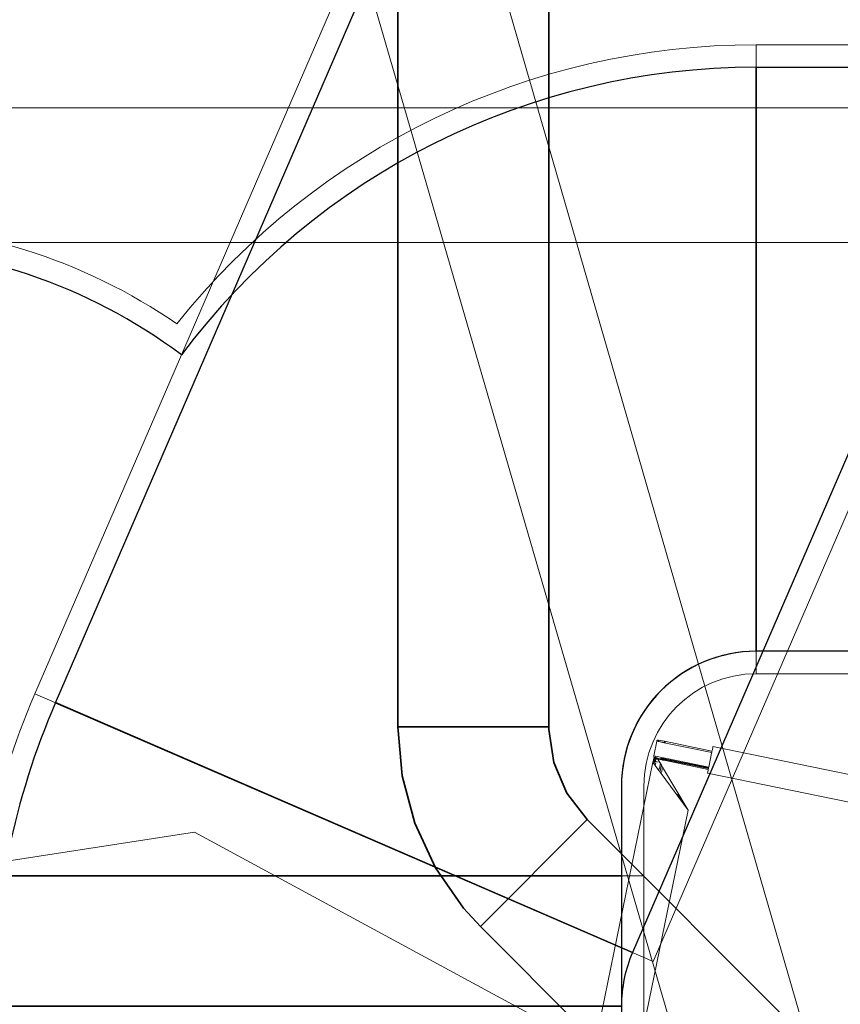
# Model space of a CAD drawing. Header units: millimetres. Extents: x 504675 to 860349, y -23215 to 63575.
# Tile 169 of 177: x 586254 to 587167, y 38738 to 39834. Entities that reach past the tile are written whole.
import ezdxf

# ---------------------------------------------------------------- set-up
doc = ezdxf.new("R2010")
doc.units = ezdxf.units.MM
doc.header["$LTSCALE"] = 10
doc.linetypes.add('LEVEL-F-OVERALL LAYOUT$0$HIDDEN', pattern=[0.375, 0.25, -0.125])
doc.layers.get('0').update_dxf_attribs({"linetype": 'CONTINUOUS'})
for name, color, linetype, lineweight in [('ARCH', 8, 'CONTINUOUS', 0), ('Ceiling', 35, 'CONTINUOUS', 5), ('Duct Insulations', 8, 'CONTINUOUS', 13), ('furniture', 8, 'CONTINUOUS', 5), ('V-DUCT', 4, 'CONTINUOUS', 25)]:
    doc.layers.add(name, color=color, linetype=linetype, lineweight=lineweight)
doc.layers.add('LEVEL-F-OVERALL LAYOUT$0$DASH1L', color=8, linetype='LEVEL-F-OVERALL LAYOUT$0$HIDDEN')
doc.layers.add('P-PIPE', color=1, linetype='CONTINUOUS', lineweight=35, true_color=0xff0000)
doc.styles.get("Standard").update_dxf_attribs({"font": 'verdana.ttf'})

# ---------------------------------------------------------------- blocks, each defined once
blk = doc.blocks.new('ARCH')
at = {"layer": 'LEVEL-F-OVERALL LAYOUT$0$DASH1L'}
h = blk.add_hatch(dxfattribs=at)
h.set_pattern_fill('ANGLE', color=8, scale=10, angle=352.0664)
h.set_pattern_definition([(352.0664444, (-404119.055, 373340.98), (9.6410197, 69.1814516), [50.8, -19.05]), (82.0664444, (-404119.055, 373340.98), (-69.1814516, 9.6410197), [50.8, -19.05])])
edge = h.paths.add_edge_path(flags=16)
edge.add_line((572074.7, 35847.1), (602196.9, 29528.2))
edge.add_line((602196.9, 29528.2), (599472.6, 39352))
edge.add_arc((597545.4, 38817.5), 2000, 15.4994, 89.9984)
edge.add_line((597545.4, 40817.5), (573256.1, 40817.5))
edge.add_arc((576210.3, 22394.2), 18658.7, 99.10996, 106.69033)
edge.add_line((570851.6, 40266.8), (572074.7, 35847.1))
h.paths.add_polyline_path([(583373.8, 40816), (583374.1, 40875), (586424.1, 40859.1), (586423.9, 40816)], flags=16)
h.paths.add_polyline_path([(600840.9, 34605.1), (600792.8, 34591.5), (599498, 39260.6), (599546.1, 39274.3)])
h.paths.add_polyline_path([(587210.4, 32671.8), (587195, 32598.4), (582693, 33542.8), (582708.4, 33616.2)])
edge = h.paths.add_edge_path()
edge.add_line((572071.7, 35387.9), (601863.3, 29138.4))
edge.add_arc((601986.5, 29725.6), 600, 258.1526, 375.4994)
edge.add_line((602564.7, 29886), (599906.3, 39472.3))
edge.add_arc((597545.4, 38817.5), 2450, 15.4994, 89.9984)
edge.add_line((597545.4, 41267.5), (573220.5, 41267.5))
edge.add_arc((576210.3, 22394.2), 19108.7, 99.00183, 106.23582)
edge.add_arc((571035.5, 40164.8), 600, 106.2358, 195.469)
edge.add_line((570457.2, 40004.7), (571616.6, 35815.1))
edge.add_arc((572194.9, 35975.1), 600, 195.469, 258.1526)
h.paths.add_polyline_path([(587210.4, 32671.8), (587195.4, 32600.5), (587195.4, 32600.5)])
at = {"layer": 'furniture'}
for p, q in [((586963.3, 39031.7), (586963.1, 39031.5)), ((586963.5, 39031.9), (586963.3, 39031.7)), ((586964.1, 39032.1), (586963.5, 39031.9)), ((586964.7, 39032.1), (586964.1, 39032.1)), ((586971.4, 39030.7), (586964.7, 39032.1)), ((586964.9, 39031.6), (586964.7, 39032.1)), ((586962.8, 39030.9), (586959.5, 39014.4)), ((586962.9, 39031.2), (586962.8, 39030.9)), ((586962.8, 39030.9), (586964.5, 39030.6)), ((586963.1, 39031.5), (586962.9, 39031.2)), ((586964.3, 39030.6), (586964.4, 39030.7)), ((586964.4, 39030.7), (586964.4, 39030.7)), ((586964.5, 39030.6), (586964.4, 39030.7)), ((586964.4, 39030.7), (586965.2, 39030.5)), ((586964.5, 39030.6), (586965.2, 39030.4)), ((586965.2, 39030.5), (586965, 39031.1)), ((586965.2, 39030.5), (586971.1, 39029.3)), ((586965.2, 39030.4), (586965.2, 39030.5)), ((586965.2, 39030.4), (586971.1, 39029.2)), ((586971.1, 39029.3), (586971.1, 39029.2)), ((586971.1, 39029.2), (586971.1, 39029.3)), ((586971.1, 39029.2), (586971.2, 39029.2)), ((586971.1, 39029.2), (586971.2, 39029.2)), ((586971.2, 39029.2), (586971.9, 39029)), ((587024.3, 39019.9), (586971.4, 39030.7)), ((586972, 39030.5), (586971.4, 39030.7)), ((586971.5, 39030.2), (586971.4, 39030.7)), ((586971.4, 39030.7), (587024.3, 39019.9)), ((586971.9, 39029), (586971.7, 39029.7)), ((586971.9, 39029), (586972.6, 39028.9)), ((586972.4, 39030.1), (586972, 39030.5)), ((586972.7, 39029.1), (586972.6, 39029.5)), ((586972.6, 39029.5), (586972.6, 39029.5)), ((586972.6, 39028.9), (586972.7, 39029.1)), ((586972.6, 39028.9), (586972.8, 39028.9)), ((586972.7, 39029.1), (586972.7, 39028.9)), ((586972.8, 39028.9), (586972.7, 39028.9)), ((586972.8, 39028.9), (586972.7, 39028.9)), ((586972.8, 39028.8), (586972.8, 39028.9)), ((586972.8, 39028.9), (586972.8, 39028.8)), ((586972.8, 39028.8), (587024, 39018.4)), ((586972.8, 39028.8), (587024, 39018.3)), ((586972.8, 39028.8), (587024, 39018.4)), ((587024.7, 39021.4), (587024.3, 39019.9)), ((587025.2, 39023.9), (587024.7, 39021.4)), ((587025.4, 39024.8), (587025.2, 39023.9)), ((587025.4, 39024.8), (587319.2, 38964.6)), ((586959.4, 39011.8), (586958.7, 39008.3)), ((586959.7, 39009.8), (586959.1, 39009.1)), ((586959.5, 39014.4), (586959.4, 39014.1)), ((586959.4, 39014.1), (586959.5, 39013.8)), ((586959.5, 39011.9), (586959.4, 39011.9)), ((586959.4, 39011.9), (586959.4, 39011.8)), ((586959.4, 39011.8), (586959.5, 39011.8)), ((587020.7, 39001.9), (586959.5, 39014.4)), ((586959.5, 39013.8), (586959.5, 39013.5)), ((586959.5, 39013.5), (586959.5, 39013.8)), ((586959.5, 39013.5), (586959.7, 39013.2)), ((586959.7, 39011.8), (586959.5, 39011.9)), ((586959.5, 39011.8), (586959.7, 39011.7)), ((586959.6, 39013.8), (586959.8, 39013.1)), ((586959.7, 39013.2), (586959.8, 39013.1)), ((586960.1, 39011.7), (586959.7, 39013.2)), ((586960.1, 39011.7), (586959.7, 39011.8)), ((586959.7, 39011.7), (586960, 39011.7)), ((586960.4, 39010.4), (586959.7, 39009.8)), ((586959.8, 39013.1), (586960.1, 39012.8)), ((586959.8, 39013.1), (586960.2, 39011.7)), ((586959.9, 39009.8), (586960.5, 39010.1)), ((586960.5, 39010), (586959.9, 39009.7)), ((586960, 39011.7), (586960.1, 39011.7)), ((586960.1, 39012.8), (586960.7, 39012.5)), ((586960.2, 39011.7), (586960.1, 39011.7)), ((586960.5, 39011.7), (586960.2, 39011.7)), ((586960.3, 39010.7), (586960.3, 39010.8)), ((586960.4, 39010.4), (586960.3, 39010.7)), ((586960.4, 39010.4), (586960.3, 39010.7)), ((586960.4, 39011.1), (586960.5, 39010.5)), ((586960.5, 39010.5), (586960.4, 39010.4)), ((586960.4, 39010.4), (586960.4, 39010.4)), ((586960.5, 39010.1), (586960.4, 39010.4)), ((586960.5, 39010.1), (586960.4, 39010.4)), ((586960.4, 39009.1), (586960.6, 39009.8)), ((586960.9, 39011.6), (586960.5, 39011.7)), ((586960.5, 39011.6), (586960.5, 39011.6)), ((586960.5, 39011.6), (586960.9, 39011.5)), ((586960.5, 39010.5), (586960.6, 39010.2)), ((586960.7, 39010.5), (586960.5, 39010.5)), ((586960.5, 39010.1), (586960.6, 39010.2)), ((586960.6, 39010.1), (586960.5, 39010.1)), ((586960.5, 39010.1), (586960.5, 39010.1)), ((586960.5, 39010.1), (586960.5, 39010)), ((586960.5, 39010), (586960.5, 39010.1)), ((586960.5, 39010.1), (586960.5, 39010.1)), ((586960.6, 39009.9), (586960.5, 39010.1)), ((586960.5, 39009.9), (586960.5, 39010)), ((586960.6, 39009.8), (586960.5, 39009.9)), ((586960.5, 39009.9), (586960.6, 39009.9)), ((586960.6, 39010.2), (586960.6, 39010.1)), ((586960.7, 39010.2), (586960.6, 39010.1)), ((586960.6, 39010.2), (586960.7, 39010.2)), ((586960.6, 39010.1), (586960.7, 39010)), ((586960.6, 39010.1), (586960.6, 39010.1)), ((586960.6, 39009.8), (586960.6, 39009.9)), ((586960.7, 39009.8), (586960.6, 39009.8)), ((586960.6, 39009.7), (586960.6, 39009.8)), ((586960.6, 39009.7), (586960.6, 39009.8)), ((586960.7, 39012.5), (586967.4, 39011.1)), ((586961, 39011.5), (586960.7, 39012.5)), ((586960.7, 39010.6), (586960.9, 39011.5)), ((586960.8, 39010.6), (586960.7, 39010.6)), ((586960.7, 39010.6), (586960.7, 39010.5)), ((586961.2, 39010.5), (586960.7, 39010.2)), ((586960.7, 39010.2), (586960.7, 39010.5)), ((586960.7, 39010.2), (586960.7, 39010.3)), ((586960.7, 39010.3), (586960.8, 39010.3)), ((586960.7, 39010.2), (586960.7, 39010.3)), ((586960.7, 39010), (586960.7, 39010.2)), ((586960.7, 39010.2), (586960.7, 39010.2)), ((586960.7, 39010), (586960.7, 39009.8)), ((586960.8, 39010.6), (586961, 39011.5)), ((586960.8, 39010.6), (586961, 39011.5)), ((586961.2, 39010.8), (586960.8, 39010.6)), ((586960.8, 39010.6), (586960.8, 39010.6)), ((586960.8, 39010.3), (586960.8, 39010.6)), ((586960.8, 39010.3), (586961.2, 39010.6)), ((586960.9, 39011.6), (586961, 39011.6)), ((586960.9, 39011.5), (586960.9, 39011.6)), ((586960.9, 39011.6), (586960.9, 39011.6)), ((586961, 39011.5), (586960.9, 39011.5)), ((586960.9, 39011.5), (586960.9, 39011.5)), ((586960.9, 39011.5), (586961, 39011.5)), ((586961, 39011.6), (586961, 39011.5)), ((586961, 39011.5), (586961, 39011.5)), ((586961, 39011.5), (586963, 39011.1)), ((586962.7, 39011.1), (586961, 39011.5)), ((586961, 39011.5), (586961, 39011.5)), ((586961.2, 39010.8), (586961, 39011.5)), ((586961.3, 39012.9), (586961.1, 39013.5)), ((586961.2, 39013.5), (586961.3, 39013)), ((586961.2, 39012.6), (586961.3, 39012.9)), ((586961.2, 39012.6), (586961.3, 39012.9)), ((586962.1, 39011.1), (586961.2, 39010.8)), ((586961.2, 39010.6), (586962.7, 39011)), ((586962.7, 39010.9), (586961.2, 39010.5)), ((586961.2, 39010.8), (586961.2, 39010.8)), ((586961.2, 39010.6), (586961.2, 39010.8)), ((586961.2, 39010.5), (586961.2, 39010.6)), ((586961.8, 39008.4), (586961.2, 39010.5)), ((586961.3, 39013), (586961.4, 39013.4)), ((586961.3, 39013), (586961.4, 39013.4)), ((586961.3, 39013), (586961.3, 39013)), ((586961.3, 39013), (586961.4, 39012.5)), ((586961.3, 39012.9), (586961.3, 39013)), ((586961.4, 39012.5), (586961.3, 39012.9)), ((586961.3, 39012.9), (586961.3, 39012.9)), ((586962.7, 39011.1), (586962.1, 39011.1)), ((586962.8, 39013.1), (586962.7, 39012.3)), ((586962.7, 39012.3), (586962.9, 39013.1)), ((586963.1, 39011), (586962.7, 39011.1)), ((586963, 39011.1), (586962.7, 39011.1)), ((586962.7, 39011), (586963.1, 39011)), ((586963.1, 39010.9), (586962.7, 39010.9)), ((586963, 39013.1), (586962.8, 39012.2)), ((586963.9, 39011), (586963, 39011.1)), ((586963, 39011.1), (586963.7, 39011)), ((586963.1, 39011), (586963.1, 39011)), ((586963.1, 39011), (586963.3, 39011)), ((586963.8, 39010.9), (586963.2, 39010.9)), ((586963.3, 39011), (586963.7, 39011)), ((586963.8, 39010.9), (586963.3, 39011)), ((586963.7, 39011), (586964, 39011)), ((586964, 39010.9), (586963.8, 39010.9)), ((586963.9, 39011), (586964, 39011)), ((586963.9, 39011), (586966.3, 39010.5)), ((586964, 39011), (586964, 39010.9)), ((586964, 39010.9), (586965.1, 39009)), ((586966.3, 39010.5), (586967.6, 39010.3)), ((586967.4, 39011.1), (586967.6, 39011.1)), ((586967.6, 39010.3), (586967.4, 39011.1)), ((586967.6, 39011.1), (586968.1, 39011)), ((586967.6, 39010.3), (586968.4, 39010.1)), ((586968.1, 39011.2), (586967.8, 39012.1)), ((586968.2, 39011.2), (586968, 39012.1)), ((586968.1, 39011.2), (586968.2, 39011.2)), ((586968.1, 39011), (586968.3, 39011)), ((586968.4, 39010.1), (586968.1, 39011)), ((586968.2, 39011.2), (586968.6, 39011.4)), ((586968.2, 39011.1), (586968.2, 39011.2)), ((586968.3, 39011), (586969.3, 39010.8)), ((586968.5, 39010.1), (586968.3, 39011)), ((586968.4, 39010.1), (586968.5, 39010.1)), ((586968.5, 39010.1), (586969.2, 39010)), ((586968.6, 39011.4), (586968.8, 39011.6)), ((586968.8, 39011.6), (586969, 39011.8)), ((586969, 39011.8), (586969.1, 39011.9)), ((586969.3, 39010.8), (586969.2, 39010.3)), ((586969.2, 39010.3), (586969.3, 39010.5)), ((586969.3, 39010.2), (586969.2, 39010.3)), ((586969.2, 39010), (586969.3, 39010.2)), ((586969.2, 39010), (586969.2, 39010)), ((586969.2, 39010), (586969.2, 39010)), ((586969.2, 39010), (586969.2, 39010)), ((586969.2, 39010), (586969.3, 39009.9)), ((586969.3, 39010.8), (587020.3, 39000.3)), ((586969.3, 39010.8), (587020.3, 39000.3)), ((586969.3, 39010.5), (586969.4, 39010.6)), ((586969.5, 39010.6), (586969.3, 39009.9)), ((586969.3, 39010.5), (586969.4, 39010.6)), ((586969.3, 39009.9), (586969.3, 39010.2)), ((586969.3, 39009.9), (586969.3, 39009.9)), ((586969.3, 39009.9), (586969.4, 39009.9)), ((586969.5, 39011.5), (586969.4, 39011.8)), ((586969.4, 39011), (586969.5, 39011.3)), ((586969.5, 39011.3), (586969.4, 39011.1)), ((586969.4, 39011.1), (586969.4, 39010.9)), ((586969.4, 39009.9), (586969.5, 39010.6)), ((586969.4, 39009.9), (586970, 39009.8)), ((586969.5, 39011.8), (586969.5, 39011.5)), ((586969.5, 39011.5), (586969.6, 39011.7)), ((586969.5, 39011.5), (586969.6, 39011.7)), ((586969.5, 39011.5), (586969.5, 39011.5)), ((586969.5, 39011.5), (586969.5, 39011.5)), ((586969.5, 39011.4), (586969.5, 39011.5)), ((586969.5, 39011.5), (586969.5, 39011.5)), ((586969.5, 39011.5), (586969.5, 39011.5)), ((586969.5, 39011.5), (586969.6, 39011.5)), ((586969.5, 39011.4), (586969.5, 39011.4)), ((586969.5, 39011.4), (586969.5, 39011.3)), ((586969.5, 39011.4), (586969.5, 39011.4)), ((586969.5, 39011.3), (586969.5, 39011.4)), ((586969.5, 39011.4), (586969.6, 39011.4)), ((586969.5, 39011.3), (586969.5, 39011.3)), ((586969.5, 39011.3), (586969.6, 39011.3)), ((586969.5, 39011), (586969.5, 39011.3)), ((586969.6, 39011.2), (586969.5, 39011.3)), ((586969.6, 39011.2), (586969.5, 39011)), ((586969.7, 39011.7), (586969.6, 39011.5)), ((586969.6, 39011.5), (586969.7, 39011.7)), ((586969.6, 39011.5), (586969.6, 39011.4)), ((586971.1, 39011.2), (586969.6, 39011.5)), ((586969.6, 39011.4), (586969.6, 39011.4)), ((586969.6, 39011.4), (586969.6, 39011.3)), ((586969.6, 39011.4), (586971.1, 39011.1)), ((586969.6, 39011.3), (586969.6, 39011.2)), ((586969.6, 39011.3), (586971.1, 39011)), ((586969.6, 39011.2), (586969.6, 39011.2)), ((586969.6, 39011), (586969.6, 39011.2)), ((586969.6, 39011), (586969.6, 39011.2)), ((586970, 39009.8), (586969.8, 39010.5)), ((586970, 39009.8), (586970.8, 39009.6)), ((586970.8, 39009.6), (586970.9, 39010.3)), ((586970.8, 39009.6), (586971, 39010.3)), ((586971, 39010.7), (586971.1, 39011)), ((586971, 39010.7), (586971.1, 39011)), ((586971.1, 39011.2), (586971.2, 39011.4)), ((586971.1, 39011.2), (586971.2, 39011.4)), ((586971.1, 39011.1), (586971.1, 39011.2)), ((587020.5, 39001.1), (586971.1, 39011.2)), ((586971.1, 39011), (586971.1, 39011.1)), ((586971.1, 39011.1), (587020.5, 39001)), ((586971.1, 39011), (587020.5, 39000.9)), ((587023.9, 39017.5), (587020.7, 39001.9)), ((587024, 39018.3), (587023.9, 39017.5)), ((587024.3, 39019.9), (587024, 39018.4)), ((587024, 39018.4), (587024, 39018.4)), ((587024, 39018.4), (587024, 39018.3)), ((587024.3, 39019.9), (587024.3, 39019.9)), ((586958.5, 39007.4), (586893.2, 38688.7)), ((586958.5, 39007.4), (586958.9, 39008.5)), ((586959, 39008.4), (586958.5, 39007.3)), ((586958.7, 39008.3), (586958.5, 39007.4)), ((586958.5, 39007.4), (586958.5, 39007.4)), ((586958.5, 39007.3), (586958.5, 39007.4)), ((586959.7, 39005.8), (586958.5, 39007.3)), ((586959.1, 39009.1), (586958.7, 39008.3)), ((586958.9, 39008.5), (586959.8, 39009.7)), ((586959.9, 39009.6), (586959, 39008.4)), ((586959.7, 39005.8), (586960.4, 39008.9)), ((586959.7, 39005.8), (586959.8, 39005.6)), ((586960.4, 39008.8), (586959.8, 39005.6)), ((586959.8, 39005.6), (586961, 39004)), ((586959.9, 39009.7), (586959.9, 39009.8)), ((586959.9, 39009.7), (586959.9, 39009.6)), ((586960.4, 39008.9), (586960.3, 39008.9)), ((586960.4, 39009.1), (586960.4, 39009.1)), ((586960.4, 39008.8), (586960.4, 39008.8)), ((586960.6, 39009.6), (586960.5, 39009.1)), ((586960.5, 39009), (586960.6, 39009.6)), ((586960.6, 39009.6), (586960.6, 39009.7)), ((586960.6, 39009.7), (586960.6, 39009.7)), ((586960.9, 39008.8), (586960.6, 39009.7)), ((586960.7, 39009.4), (586960.6, 39009.6)), ((586960.9, 39008.8), (586960.7, 39009.4)), ((586961.1, 39008.6), (586960.9, 39008.8)), ((586961, 39003.9), (586961.7, 39007)), ((586961, 39004), (586961.6, 39007)), ((586961, 39004), (586961, 39003.9)), ((586961.1, 39003.9), (586961, 39003.9)), ((586961.3, 39008.4), (586961.1, 39008.6)), ((586961.7, 39006.9), (586961.1, 39003.9)), ((586965.3, 38998.2), (586961.1, 39003.9)), ((586961.6, 39008.2), (586961.3, 39008.4)), ((586961.8, 39008.2), (586961.6, 39008.2)), ((586961.6, 39007), (586961.6, 39007.1)), ((586961.7, 39007.8), (586961.8, 39008.2)), ((586961.8, 39007.8), (586961.7, 39007.8)), ((586961.9, 39008.3), (586961.8, 39008.4)), ((586961.8, 39008.2), (586961.9, 39008.3)), ((586961.8, 39007.7), (586961.9, 39008.2)), ((586961.9, 39008.2), (586961.8, 39008.2)), ((586961.9, 39008.2), (586961.9, 39008.3)), ((586962, 39008.2), (586961.9, 39008.1)), ((586961.9, 39008.1), (586961.9, 39008.2)), ((586961.9, 39008.1), (586961.9, 39007.7)), ((586964.3, 39007.6), (586961.9, 39008.1)), ((586964.6, 39009.1), (586965.1, 39009)), ((586965.1, 39009), (586966.2, 39007.3)), ((586966.1, 39001.9), (586965.6, 38999.9)), ((586965.6, 38999.9), (586965.7, 38999.8)), ((586966, 39001.9), (586966.1, 39001.9)), ((586966.2, 39007.3), (586966.1, 39007.3)), ((586966.2, 39007.3), (586966.9, 39006)), ((586966.9, 39006), (586966.2, 39002.5)), ((586966.9, 39006), (586966.2, 39002.6)), ((586966.8, 38998.2), (586967, 38998.9)), ((586966.9, 39006), (586968, 39004.1)), ((586967, 38998.8), (586966.9, 38998.2)), ((586968.1, 39004.1), (586967, 38999.1)), ((586967, 38999.2), (586968, 39004.1)), ((586968.1, 39004), (586967.1, 38999)), ((586967.1, 38999), (586967.1, 38999)), ((586968, 39004.1), (586968.1, 39004.1)), ((586968.1, 39004), (586968.1, 39004.1)), ((586969.3, 39002), (586968.1, 39004)), ((586968.3, 38997.3), (586968.8, 38999.9)), ((586968.8, 38999.9), (586968.8, 38999.9)), ((586969.2, 39001.9), (586969.3, 39002)), ((586969.2, 39001.9), (586969.3, 39002)), ((586997.6, 38954.2), (586969.3, 39002)), ((586970.8, 39009.6), (586970.8, 39009.6)), ((586970.8, 39009.6), (587020.2, 38999.5)), ((587020, 38998.9), (587019.5, 38996.3)), ((587020.2, 38999.5), (587020, 38998.9)), ((587020.3, 39000.3), (587020.2, 38999.5)), ((587020.5, 39000.9), (587020.3, 39000.3)), ((587020.3, 39000.3), (587020.3, 39000.3)), ((587020.7, 39001.9), (587020.5, 39001.1)), ((587020.5, 39001.1), (587020.5, 39001)), ((587020.5, 39001), (587020.5, 39000.9)), ((586965.3, 38998.3), (586965.3, 38998.2)), ((586965.4, 38998.3), (586965.3, 38998.2)), ((586965.3, 38998.2), (586966.5, 38996.6)), ((586966.6, 38997.1), (586966.5, 38996.5)), ((586966.5, 38996.6), (586966.6, 38997.1)), ((586966.5, 38996.5), (586966.5, 38996.6)), ((586966.6, 38996.4), (586966.5, 38996.5)), ((586966.7, 38997.1), (586966.6, 38996.4)), ((586966.6, 38996.4), (586966.7, 38997)), ((586966.6, 38996.4), (586967.7, 38994.8)), ((586967.1, 38998.7), (586966.9, 38998.1)), ((586966.9, 38998.1), (586966.9, 38998.1)), ((586967, 38998.8), (586967.1, 38998.7)), ((586967.7, 38994.8), (586968, 38995.8)), ((586967.7, 38994.8), (586968, 38995.8)), ((586997.6, 38954.2), (586967.7, 38994.8)), ((586968.1, 38996.4), (586968.2, 38996.7)), ((586968.1, 38996.4), (586968.1, 38996.4)), ((586968.2, 38996.7), (586968.2, 38996.8)), ((586968.3, 38997.3), (586968.3, 38997.3)), ((587019.5, 38996.3), (587019.4, 38995.4)), ((587313.1, 38935.2), (587019.4, 38995.4)), ((586997.6, 38954.2), (586985.9, 38971.9)), ((586997.6, 38954.2), (586991.4, 38963)), ((586991.6, 38963.1), (586997.6, 38954.2)), ((586997.6, 38954.2), (586991.7, 38963.1)), ((586991.9, 38963.3), (586997.6, 38954.2)), ((586997.6, 38954.2), (586938.2, 38664.3)), ((583942.9, 38542.1), (586448, 38929.6)), ((586448, 38929.6), (586893.2, 38688.7))]:
    blk.add_line(p, q, dxfattribs=at)
blk = doc.blocks.new('F_Elbow Long Radius_Butt Welded_CS - F_Sprinkler-2838857-Level C - Retail _Grid EN20-EN21_CE4-CE3_')
at = {"layer": 'P-PIPE', "color": 1, "true_color": 0xff0000}
for p, q in [((126.8, 7.8), (7.8, 126.8)), ((7.8, 126.8), (126.8, 7.8)), ((-95.2, -84.2), (-95.2, 84.1)), ((-95.2, 84.1), (-95.2, -84.2))]:
    blk.add_line(p, q, dxfattribs=at)
at = {"layer": 'P-PIPE', "color": 1, "true_color": 0xff0000, "flags": 128}
for points in [[(7.8, 126.8), (-21.6, 104.1), (-55.8, 89.6), (-92.5, 84.2), (-95.2, 84.1)], [(-95.2, -84.2), (-40.8, -79.4), (12, -65.3), (61.5, -42.3), (106.3, -11), (126.8, 7.8)]]:
    blk.add_lwpolyline(points, dxfattribs=at)
blk = doc.blocks.new('V_Rectangular_Double Wye _cross_ - V_Double Wye-21104212-Level C OVERALL KITCHEN')
at = {"layer": 'V-DUCT', "color": 150, "true_color": 0x0080ff}
for p, q in [((350, 600), (-350, 600)), ((-350, 600), (-350, 600)), ((-350, 600), (350, 600)), ((-350, 500), (-350, 600)), ((-350, 500), (-350, 600)), ((350, 600), (350, 600)), ((350, 600), (350, 500)), ((350, 500), (350, 600)), ((-500, -300), (-500, 350)), ((-500, 350), (-500, 350)), ((-500, 350), (-500, -300)), ((500, 350), (500, -100)), ((500, -100), (500, 350)), ((500, 350), (500, 350)), ((140, 20), (140, 20)), ((500, -100), (500, -100)), ((-500, -300), (-500, -300))]:
    blk.add_line(p, q, dxfattribs=at)
for centre, radius, start, end in [((-500, 500), 150, 270, 0), ((-500, 500), 150, 270, 360), ((500, 500), 150, 180, 270), ((500, 500), 150, 180, 270), ((-500, 500), 800, 270, 323.1301), ((-500, 500), 800, 270, 323.1301), ((500, 500), 600, 233.1301, 270), ((500, 500), 600, 233.1301, 270)]:
    blk.add_arc(centre, radius, start, end, dxfattribs=at)
blk = doc.blocks.new('V_Rectangular_Elbow_With Vanes_ - V_Elbow-21104916-Level C OVERALL KITCHEN')
at = {"layer": 'V-DUCT', "color": 150, "true_color": 0x0080ff}
for p, q in [((598473.8, -195615), (597773.8, -195615)), ((597773.8, -195615), (597773.8, -195615)), ((597773.8, -195615), (598473.8, -195615)), ((598473.8, -195615), (598473.8, -195615)), ((598486.1, -195674.6), (597843.7, -195952.6)), ((597843.7, -195952.6), (598486.1, -195674.6)), ((598486.1, -195674.6), (598486.1, -195674.6)), ((597843.7, -195952.6), (597843.7, -195952.6))]:
    blk.add_line(p, q, dxfattribs=at)
for radius in [850, 850, 150, 150]:
    blk.add_arc((598623.8, -195615), radius, 180, 203.4004, dxfattribs=at)
blk = doc.blocks.new('hvac')
at = {"layer": 'Duct Insulations', "color": 150, "true_color": 0x0080ff}
for p, q in [((596729, -194893.1), (596271.8, -195949.5)), ((596960.2, -196247.3), (597417.3, -195191)), ((597074.9, -195227.2), (597074.9, -195927.2)), ((597074.9, -195227.2), (597074.9, -195927.2)), ((597074.9, -195227.2), (597575.6, -195227.2)), ((597074.9, -195927.2), (597390.6, -195927.2)), ((596960.2, -196247.3), (596271.8, -195949.5)), ((596271.8, -195949.5), (596960.2, -196247.3)), ((596960.2, -196247.3), (596271.8, -195949.5)), ((596271.8, -195949.5), (596960.2, -196247.3)), ((596271.8, -195949.5), (596271.8, -195949.5)), ((596949.9, -196052.2), (596949.9, -196152.2)), ((596949.9, -196152.2), (596199.9, -196152.2)), ((596949.9, -196152.2), (596199.9, -196152.2)), ((596949.9, -197417.2), (596949.9, -196152.2))]:
    blk.add_line(p, q, dxfattribs=at)
for centre, radius, start, end in [((597074.9, -196052.2), 825, 90, 141.4273), ((597074.9, -196052.2), 825, 90, 141.4273), ((596074.9, -196052.2), 625, 55.3891, 90), ((596074.9, -196052.2), 625, 55.3891, 90), ((597074.9, -196052.2), 125, 90, 180), ((597074.9, -196052.2), 125, 90, 180), ((597074.9, -196297), 875, 156.6, 180.0004), ((597074.9, -196297), 875, 156.6, 180.0004)]:
    blk.add_arc(centre, radius, start, end, dxfattribs=at)
at = {"layer": 'V-DUCT', "color": 150, "true_color": 0x0080ff}
for p, q in [((596294.8, -195959.4), (596751.9, -194903)), ((597394.3, -195181), (596937.2, -196237.4)), ((597074.9, -195902.2), (597074.9, -195252.2)), ((597074.9, -195252.2), (597240.6, -195252.2)), ((597240.6, -195902.2), (597074.9, -195902.2)), ((596294.8, -195959.4), (596937.2, -196237.4)), ((596937.2, -196237.4), (596294.8, -195959.4)), ((596924.9, -196152.2), (596224.9, -196152.2)), ((596924.9, -196152.2), (596924.9, -196842.2))]:
    blk.add_line(p, q, dxfattribs=at)
for name, p, rotation in [('V_Rectangular_Double Wye _cross_ - V_Double Wye-21104212-Level C OVERALL KITCHEN', (596574.9, -195552.2), 179.9999999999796), ('V_Rectangular_Elbow_With Vanes_ - V_Elbow-21104916-Level C OVERALL KITCHEN', (125373.2, 220971.8), 336.5999999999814)]:
    blk.add_blockref(name, p, dxfattribs=dict(at, rotation=rotation))

msp = doc.modelspace()

# ---------------------------------------------------------------- linework, layer by layer
at = {"layer": 'Ceiling', "color": 1, "ltscale": 0.25}
for p, q in [((588776.8, 32526.6), (586423.9, 40623.5)), ((586573.9, 40622.4), (588923.6, 32496)), ((571046.4, 39735.8), (599248.4, 39735.8)), ((571087.9, 39585.8), (599331.8, 39585.8))]:
    msp.add_line(p, q, dxfattribs=at)
at = {"layer": 'P-PIPE', "color": 1, "true_color": 0xff0000}
for p, q in [((586674.5, 40286), (586674.5, 39046.7)), ((586842.8, 39046.7), (586842.8, 40286)), ((586885.5, 38943.7), (586766.5, 38824.7)), ((587161, 38668.1), (586885.5, 38943.7)), ((586766.5, 38824.7), (587042, 38549.1))]:
    msp.add_line(p, q, dxfattribs=at)

# ---------------------------------------------------------------- block references
msp.add_blockref('hvac', (-10001.4, 235033.1))
msp.add_blockref('hvac', (-10001.4, 235033.1))
at = {"layer": 'ARCH'}
msp.add_blockref('ARCH', (0, 0), dxfattribs=at)
at = {"layer": 'P-PIPE', "color": 1, "true_color": 0xff0000, "rotation": 270}
msp.add_blockref('F_Elbow Long Radius_Butt Welded_CS - F_Sprinkler-2838857-Level C - Retail _Grid EN20-EN21_CE4-CE3_', (586758.6, 38951.5), dxfattribs=at)

# ---------------------------------------------------------------- texts
at = {"insert": (571121.3, 40683, 0), "char_height": 100, "attachment_point": 1}
msp.add_mtext_dynamic_manual_height_columns('\\pi562.36683;600x600\\P\\pi285.30168;CHILLED WATER \\P\\pi302.05789;CASSETTE UNIT\\P\\pi638.49174;1.0 TR ', width=1712.511, gutter_width=10, heights=[0], dxfattribs=at)

doc.saveas('drawing.dxf')
